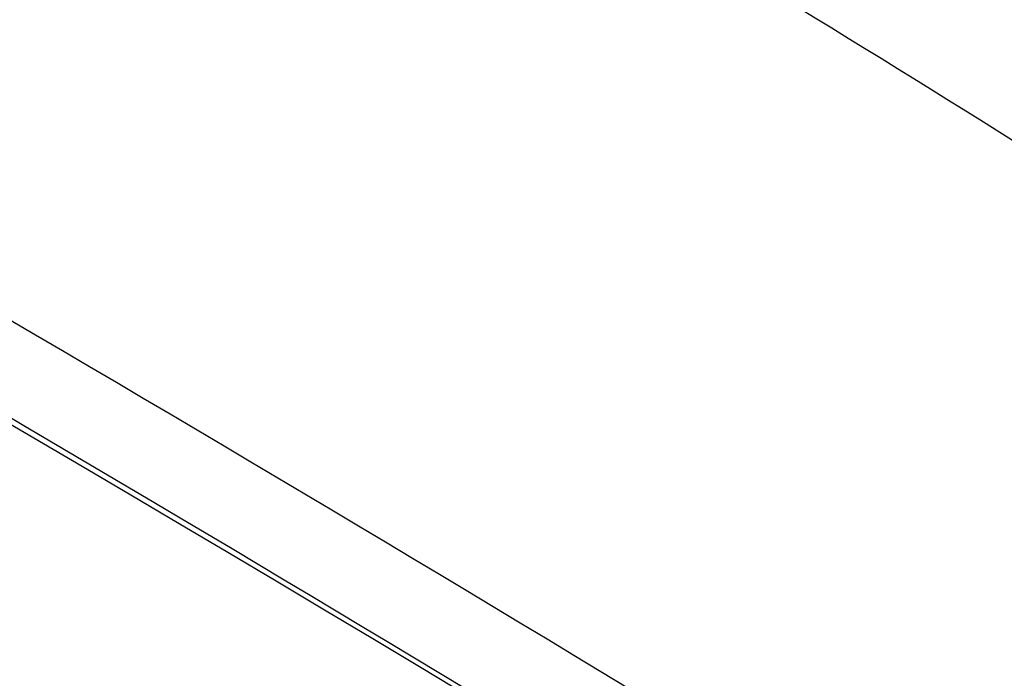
# Model space of a CAD drawing. Header units: millimetres. Extents: x -0.57 to 0.95, y -0.4 to 0.71.
# Tile 181 of 256: x 0.73974 to 0.74629, y -0.10888 to -0.10449. Entities that reach past the tile are written whole.
import ezdxf

# ---------------------------------------------------------------- set-up
doc = ezdxf.new("R2010")
doc.units = ezdxf.units.MM
doc.layers.add('FORMAT', color=7, linetype='Continuous')

msp = doc.modelspace()

# ---------------------------------------------------------------- linework, layer by layer
at = {"layer": 'FORMAT', "color": 7, "linetype": 'Continuous', "lineweight": 25}
msp.add_arc((0.592871, -0.357801), 0.2904425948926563, 54.944243, 64.409861, dxfattribs=at)
for points, knots in [([(0.7722038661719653, -0.1126320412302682), (0.7717726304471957, -0.1125517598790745), (0.7708966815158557, -0.112388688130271), (0.7695614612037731, -0.112148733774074), (0.7681848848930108, -0.1119082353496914), (0.7667667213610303, -0.1116685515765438), (0.765306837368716, -0.1114302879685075), (0.763576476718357, -0.1111583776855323), (0.761554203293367, -0.1108561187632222), (0.7595934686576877, -0.1105817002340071), (0.7579375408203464, -0.110362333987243), (0.7568160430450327, -0.1102200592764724), (0.7558772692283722, -0.1101043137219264), (0.7552801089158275, -0.1100296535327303), (0.7548874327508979, -0.1099830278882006), (0.7546897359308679, -0.1099574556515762), (0.7545422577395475, -0.1099408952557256), (0.7542970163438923, -0.1099002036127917), (0.7539358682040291, -0.1098284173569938), (0.7534731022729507, -0.1097008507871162), (0.7529837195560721, -0.1095186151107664), (0.7526301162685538, -0.109351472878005), (0.7523710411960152, -0.1092002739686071), (0.752230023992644, -0.109112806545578), (0.7520982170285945, -0.1090277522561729), (0.7519340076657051, -0.1089243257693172), (0.7516671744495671, -0.1087486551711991), (0.7512718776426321, -0.1084866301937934), (0.7503919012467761, -0.1078996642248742), (0.7490716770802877, -0.1070299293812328), (0.7467479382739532, -0.1055389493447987), (0.7438518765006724, -0.1037479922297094), (0.7404212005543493, -0.1017303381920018), (0.7369624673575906, -0.0997991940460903), (0.7344124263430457, -0.0984523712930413), (0.7324413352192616, -0.0974493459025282), (0.7314583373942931, -0.09695996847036), (0.7305440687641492, -0.0965118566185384), (0.7300711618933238, -0.0962842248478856), (0.7297577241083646, -0.0961282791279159), (0.7295882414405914, -0.0960418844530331), (0.7294518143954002, -0.0959674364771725), (0.7293068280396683, -0.0958881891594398), (0.7290043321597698, -0.0956945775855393), (0.7287422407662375, -0.0954558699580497), (0.7285319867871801, -0.0951810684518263), (0.7284184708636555, -0.094989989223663), (0.7283271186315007, -0.0947965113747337), (0.7282445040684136, -0.0945594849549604), (0.7281715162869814, -0.0942986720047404), (0.7280679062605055, -0.0939375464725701), (0.7279430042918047, -0.0935275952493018), (0.7277971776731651, -0.0930446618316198), (0.7276524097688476, -0.092571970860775), (0.7275094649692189, -0.0921088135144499), (0.727368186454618, -0.0916552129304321), (0.7272286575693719, -0.0912110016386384), (0.727090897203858, -0.0907760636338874), (0.7269549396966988, -0.0903502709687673), (0.7268208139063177, -0.0899335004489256), (0.7266885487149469, -0.0895256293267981), (0.7265581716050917, -0.0891265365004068), (0.7264297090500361, -0.0887361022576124), (0.7263031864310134, -0.0883542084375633), (0.7261786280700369, -0.0879807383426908), (0.726056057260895, -0.087615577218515), (0.7259354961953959, -0.0872586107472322), (0.7258169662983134, -0.0869097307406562), (0.725700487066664, -0.0865688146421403), (0.7255860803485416, -0.0862358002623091), (0.7254737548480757, -0.085910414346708), (0.7253996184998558, -0.0856969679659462), (0.7253628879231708, -0.0855912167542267)], [0, 0, 0, 0, 0.0179974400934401, 0.0365573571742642, 0.0556811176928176, 0.0753701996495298, 0.0956261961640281, 0.1164508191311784, 0.1473557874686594, 0.1796957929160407, 0.1978974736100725, 0.2161043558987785, 0.2262388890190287, 0.2368502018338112, 0.2408993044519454, 0.242526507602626, 0.2450705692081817, 0.2470264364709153, 0.252842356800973, 0.2604566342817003, 0.2674197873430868, 0.2756389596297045, 0.2780495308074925, 0.2813505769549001, 0.2834497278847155, 0.2855433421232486, 0.2906287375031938, 0.2987799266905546, 0.3083888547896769, 0.3416736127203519, 0.375388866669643, 0.4429902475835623, 0.5092705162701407, 0.5738650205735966, 0.6431510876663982, 0.6570092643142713, 0.6881745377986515, 0.7001651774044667, 0.7101510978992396, 0.7155938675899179, 0.7186040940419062, 0.7201983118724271, 0.72396663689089, 0.7276497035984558, 0.7405541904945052, 0.7454640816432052, 0.7503764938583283, 0.7556373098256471, 0.7604543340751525, 0.7685826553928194, 0.7750089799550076, 0.7874130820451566, 0.7996463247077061, 0.8117090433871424, 0.8236015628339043, 0.8353241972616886, 0.8468772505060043, 0.8582610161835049, 0.8694757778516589, 0.8805218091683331, 0.8913993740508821, 0.9021087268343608, 0.9126501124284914, 0.9230237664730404, 0.9332299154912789, 0.9432687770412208, 0.9531405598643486, 0.9628454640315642, 0.9723836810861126, 0.9817553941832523, 0.9909607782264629, 1, 1, 1, 1]), ([(0.711424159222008, -0.09941520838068), (0.7132689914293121, -0.1002998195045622), (0.716959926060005, -0.1020696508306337), (0.7225123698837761, -0.1049431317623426), (0.7280734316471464, -0.1079751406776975), (0.7334661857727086, -0.1110793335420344), (0.7386885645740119, -0.1142321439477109), (0.7437391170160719, -0.1174204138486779), (0.7487901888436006, -0.1207358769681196), (0.7521526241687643, -0.1230587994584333), (0.7538343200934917, -0.1242205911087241)], [0, 0, 0, 0, 0.1309669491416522, 0.2620240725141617, 0.3929910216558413, 0.5240481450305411, 0.6428672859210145, 0.7617537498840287, 0.8808429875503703, 1, 1, 1, 1]), ([(0.7149073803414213, -0.1047059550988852), (0.7208371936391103, -0.1079184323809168), (0.7326964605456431, -0.1143431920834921), (0.7445735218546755, -0.1217812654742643), (0.7505118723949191, -0.1255001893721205)], [0, 0, 0, 0, 0.5000151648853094, 0.9999999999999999, 0.9999999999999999, 0.9999999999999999, 0.9999999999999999])]:
    msp.add_open_spline(points, degree=3, knots=knots, dxfattribs=at)
for points in [[(0.749697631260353, -0.1126295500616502), (0.74587727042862, -0.1101898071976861), (0.7420531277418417, -0.1078649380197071), (0.738230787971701, -0.105658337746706)], [(0.7376844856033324, -0.1059847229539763), (0.7450803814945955, -0.1102542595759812), (0.752483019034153, -0.1149668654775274), (0.7598519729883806, -0.1200968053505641)]]:
    msp.add_open_spline(points, degree=3, dxfattribs=at)

doc.saveas('drawing.dxf')
